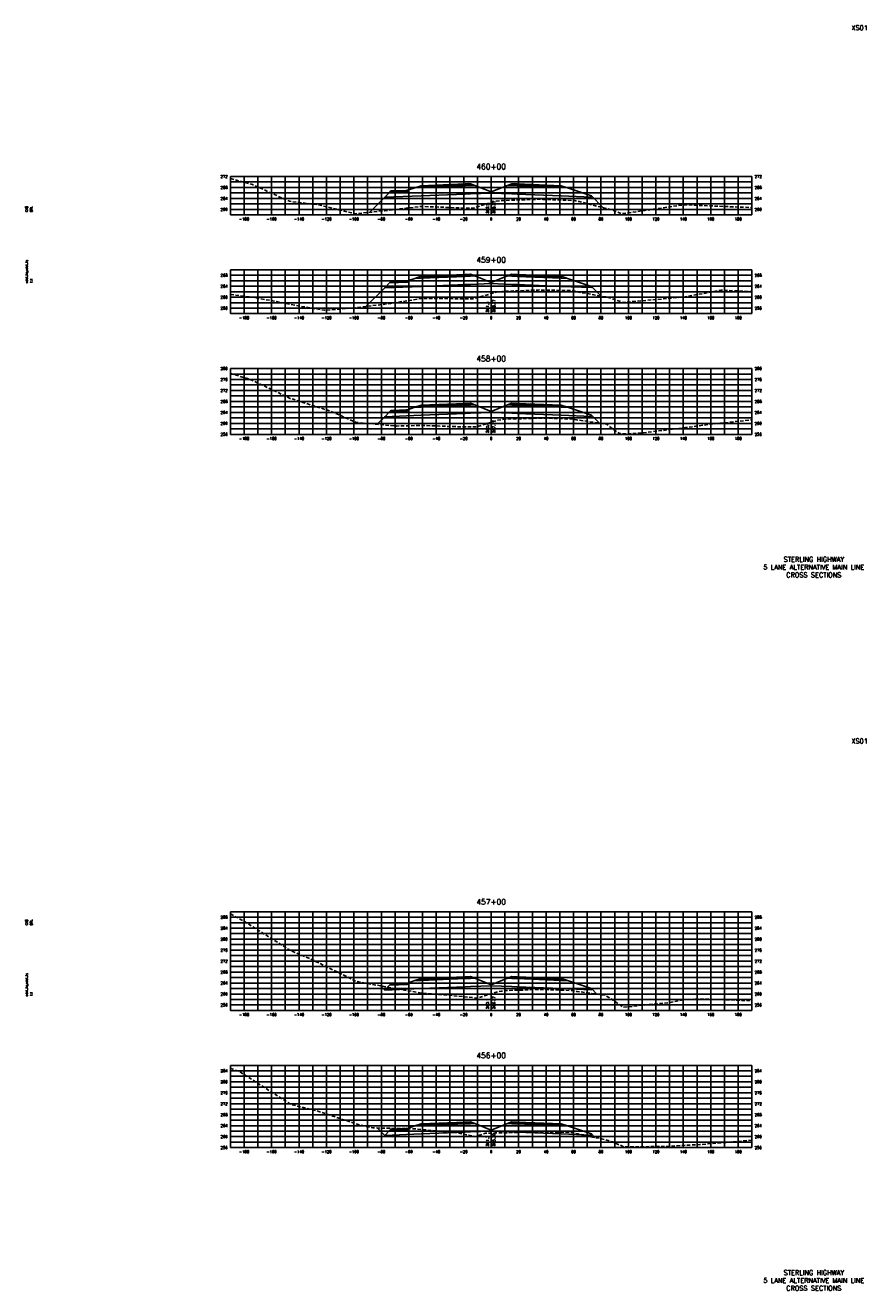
# Model space of a CAD drawing. Extents: x 37 to 10140, y -1968 to 9206.
# Tile 99 of 105: x 7337 to 7950, y 5736 to 6658. Entities that reach past the tile are written whole.
import ezdxf
from ezdxf.enums import TextEntityAlignment as Align

# ---------------------------------------------------------------- set-up
doc = ezdxf.new("R2010")
doc.units = 0
doc.header["$LTSCALE"] = 20
doc.header["$MEASUREMENT"] = 0
doc.linetypes.add('HIDDEN_050%', pattern=[0.1875, 0.125, -0.0625])
for name, color, linetype in [('S-AT-TXT175', 6, 'Continuous'), ('S-AT-TXT80', 1, 'Continuous'), ('XDATUM', 3, 'Continuous'), ('XEG', 1, 'HIDDEN_050%'), ('XFG', 2, 'Continuous'), ('XGRID', 251, 'Continuous'), ('XGRIDT', 2, 'Continuous'), ('XREF-BORDER', 7, 'Continuous')]:
    doc.layers.add(name, color=color, linetype=linetype)
doc.styles.add('L100', font='simplex.shx', dxfattribs={"height": 2})
doc.styles.add('L175', font='ROMANSM.shx', dxfattribs={"height": 3.5})
doc.styles.add('L80', font='ROMANSM.shx', dxfattribs={"height": 1.6})

# ---------------------------------------------------------------- blocks, each defined once
blk = doc.blocks.new('03025_00_att1')
at = {"layer": 'S-AT-TXT175', "style": 'L175'}
for tag, p in [('NUM', (32.402, 20.822)), ('LINE1', (30.64, 1.444)), ('LINE2', (30.64, 1.161)), ('LINE3', (30.64, 0.877))]:
    blk.add_attdef(tag, text='', height=0.175, dxfattribs=at).set_placement(p, align=Align.CENTER)
at = {"layer": 'S-AT-TXT80', "style": 'L80'}
for tag, p in [('DESIGNED', (2.094, 14.201)), ('CHECKED', (2.265, 14.201)), ('DRAFTED', (2.436, 14.201)), ('PCTB', (2.094, 11.605)), ('PSCALE', (2.265, 11.605)), ('PVIEW', (2.436, 11.605))]:
    blk.add_attdef(tag, p, '', height=0.08, rotation=90, dxfattribs=at)

msp = doc.modelspace()

# ---------------------------------------------------------------- linework, layer by layer
at = {"layer": 'XDATUM', "flags": 128}
for points in [[(7587.48, 6521.93), (7598.41, 6532.85), (7625, 6533.92), (7657, 6535.2), (7661, 6535.36), (7676, 6535.96), (7691, 6535.36), (7695, 6535.2), (7727, 6533.92), (7749, 6533.04), (7749, 6533.92), (7757.73, 6525.19)], [(7584.75, 6453.19), (7598.41, 6466.85), (7625, 6467.92), (7657, 6469.2), (7661, 6469.36), (7676, 6469.96), (7691, 6469.36), (7695, 6469.2), (7727, 6467.92), (7749, 6467.04), (7749, 6467.92), (7756.13, 6460.79)], [(7592.92, 6367.36), (7598.41, 6372.85), (7625, 6373.92), (7657, 6375.2), (7661, 6375.36), (7676, 6375.96), (7691, 6375.36), (7695, 6375.2), (7727, 6373.92), (7749, 6373.04), (7749, 6373.92), (7754.63, 6368.3)], [(7595.3, 5957.97), (7598.41, 5954.85), (7625, 5955.92), (7657, 5957.2), (7661, 5957.36), (7676, 5957.96), (7691, 5957.36), (7695, 5957.2), (7727, 5955.92), (7749, 5955.04), (7749, 5955.92), (7753.04, 5951.88)], [(7593, 5854.32), (7598.41, 5848.91), (7625, 5849.97), (7657, 5851.25), (7661, 5851.41), (7676, 5852.01), (7691, 5851.41), (7695, 5851.25), (7727, 5849.97), (7749, 5849.09), (7749, 5849.98), (7751.57, 5847.41)]]:
    msp.add_lwpolyline(points, dxfattribs=at)
at = {"layer": 'XEG', "flags": 128}
for points in [[(7486, 6546.59), (7502.1, 6542.08), (7528.95, 6529.97), (7550.25, 6527.3), (7576.95, 6520.84), (7598.4, 6523.05), (7624.96, 6526.21), (7655.67, 6525), (7662.46, 6524.82), (7675.95, 6528.96), (7676, 6528.98), (7677.22, 6529.35), (7679.03, 6529.92), (7679.53, 6529.97), (7683.01, 6530.44), (7686.32, 6530.51), (7710.58, 6531.4), (7713.87, 6531.34), (7736.48, 6530.55), (7736.97, 6530.41), (7740.04, 6529.67), (7758.03, 6525.12), (7763.47, 6523.99), (7765.24, 6523.26), (7765.84, 6523), (7770.91, 6520.79), (7789.32, 6523.43), (7816.97, 6527.44), (7839.14, 6526.44), (7864.98, 6525.37), (7866, 6525.24)], [(7486, 6462.01), (7506.41, 6459.3), (7529.25, 6454.79), (7554.55, 6450.44), (7577.25, 6452.23), (7602.7, 6455.48), (7625.26, 6459.07), (7658.53, 6458.85), (7662.99, 6458.82), (7664, 6459.13), (7676, 6462.58), (7679.87, 6463.69), (7683.95, 6464.2), (7684.18, 6464.22), (7710.13, 6465.23), (7711.43, 6465.26), (7734.51, 6464.78), (7735.85, 6464.75), (7739.57, 6463.8), (7739.72, 6463.76), (7761.42, 6459.83), (7761.66, 6459.79), (7772.29, 6456.17), (7772.29, 6456.16), (7772.33, 6456.17), (7817.27, 6460.23), (7843.45, 6465.12), (7865.28, 6464.18), (7866, 6464.23)], [(7486, 6404.46), (7500.42, 6400.04), (7529.55, 6386.26), (7558.86, 6376.92), (7577.56, 6368.74), (7607.01, 6366.09), (7625.56, 6366.5), (7651.88, 6365.58), (7665.18, 6365.39), (7669.29, 6366.64), (7676, 6368.85), (7680.73, 6370.4), (7684.13, 6370.84), (7685.32, 6371.07), (7704.51, 6371.63), (7711.41, 6371.86), (7717.85, 6371.74), (7735.5, 6371.24), (7738.3, 6370.64), (7739.37, 6370.42), (7755.7, 6368.15), (7760.2, 6367.39), (7768.26, 6361.29), (7770.69, 6360.23), (7785.24, 6360.9), (7817.58, 6364.9), (7835.43, 6367.34), (7865.58, 6370.52), (7866, 6370.58)], [(7486, 6010.41), (7496.74, 6004.59), (7529.86, 5983.62), (7544.6, 5977.52), (7577.86, 5961.14), (7592.46, 5958.47), (7625.86, 5952.51), (7639.2, 5951.62), (7665.79, 5949.03), (7671.97, 5950.93), (7676, 5952.14), (7681.2, 5953.7), (7683.7, 5954.12), (7686.06, 5954.49), (7698.82, 5954.92), (7711.05, 5955.4), (7723.47, 5954.94), (7735.43, 5954.56), (7737.21, 5954.22), (7738.54, 5953.93), (7749.42, 5952.33), (7759.06, 5951.13), (7765.91, 5946.9), (7767.68, 5945.59), (7772.04, 5942.36), (7804.92, 5945.59), (7817.88, 5948.04), (7831.76, 5948.29), (7865.88, 5947.12), (7866, 5947.11)], [(7486, 5897.91), (7493.06, 5895.16), (7530.16, 5871.42), (7548.77, 5866.91), (7578.99, 5856.87), (7589.83, 5854.39), (7619.96, 5853.74), (7642.56, 5851.55), (7648.6, 5851.44), (7664.38, 5848.08), (7671.87, 5850.49), (7672.36, 5850.49), (7676, 5850.57), (7677.18, 5850.6), (7678.78, 5850.66), (7679.01, 5850.68), (7686.63, 5850.81), (7696.42, 5851.09), (7711.17, 5851.66), (7719, 5851.49), (7734.68, 5851.1), (7736.06, 5850.82), (7739.33, 5850), (7744.92, 5848.65), (7756.47, 5846.49), (7764.69, 5844.15), (7768.58, 5842.39), (7772.67, 5840.54), (7804.1, 5840.84), (7818.18, 5841.75), (7828.08, 5842.26), (7866, 5845.4)]]:
    msp.add_lwpolyline(points, dxfattribs=at)
at = {"layer": 'XFG', "flags": 128}
for points in [[(7676, 6536.7), (7664.05, 6541.48), (7661, 6541.36), (7657, 6541.2), (7625, 6539.92), (7620.43, 6539.73), (7615, 6537.92), (7615, 6536.92), (7601.96, 6536.4), (7598.41, 6532.85), (7625, 6533.92), (7657, 6535.2), (7661, 6535.36), (7676, 6535.96), (7676, 6536.7)], [(7661, 6541.7), (7657, 6541.54), (7625, 6540.26), (7625, 6541.26), (7620.43, 6539.73), (7625, 6539.92), (7657, 6541.2), (7661, 6541.36), (7664.05, 6541.48), (7661, 6542.7), (7661, 6541.7)], [(7661, 6542.7), (7657, 6542.54), (7625, 6541.26), (7625, 6540.92), (7657, 6542.2), (7661, 6542.36), (7661, 6542.7)], [(7661, 6542.36), (7657, 6542.2), (7625, 6540.92), (7625, 6540.26), (7657, 6541.54), (7661, 6541.7), (7661, 6542.36)], [(7676, 6536.7), (7687.96, 6541.48), (7691, 6541.36), (7695, 6541.2), (7727, 6539.92), (7731.57, 6539.73), (7749, 6533.92), (7749, 6533.04), (7727, 6533.92), (7695, 6535.2), (7691, 6535.36), (7676, 6535.96)], [(7691, 6542.7), (7687.96, 6541.48), (7691, 6541.36), (7695, 6541.2), (7727, 6539.92), (7731.57, 6539.73), (7727, 6541.26), (7727, 6540.26), (7695, 6541.54), (7691, 6541.7), (7691, 6542.7)], [(7691, 6542.7), (7691, 6542.36), (7695, 6542.2), (7727, 6540.92), (7727, 6541.26), (7695, 6542.54), (7691, 6542.7)], [(7691, 6542.36), (7691, 6541.7), (7695, 6541.54), (7727, 6540.26), (7727, 6540.92), (7695, 6542.2), (7691, 6542.36)], [(7598.41, 6532.85), (7598.41, 6532.85), (7587.48, 6521.93)], [(7615, 6537.92), (7614, 6537.88), (7614, 6537.54), (7604, 6537.14), (7604, 6537.48), (7603, 6537.44), (7601.96, 6536.4), (7615, 6536.92), (7615, 6537.92)], [(7614, 6537.88), (7604, 6537.48), (7604, 6537.14), (7614, 6537.54), (7614, 6537.88)], [(7749, 6533.92), (7749, 6533.92), (7757.73, 6525.19)], [(7661, 6475.7), (7657, 6475.54), (7625, 6474.26), (7625, 6475.26), (7620.43, 6473.73), (7625, 6473.92), (7657, 6475.2), (7661, 6475.36), (7664.05, 6475.48), (7661, 6476.7), (7661, 6475.7)], [(7661, 6476.7), (7657, 6476.54), (7625, 6475.26), (7625, 6474.92), (7657, 6476.2), (7661, 6476.36), (7661, 6476.7)], [(7661, 6476.36), (7657, 6476.2), (7625, 6474.92), (7625, 6474.26), (7657, 6475.54), (7661, 6475.7), (7661, 6476.36)], [(7691, 6476.7), (7687.96, 6475.48), (7691, 6475.36), (7695, 6475.2), (7727, 6473.92), (7731.57, 6473.73), (7727, 6475.26), (7727, 6474.26), (7695, 6475.54), (7691, 6475.7), (7691, 6476.7)], [(7691, 6476.7), (7691, 6476.36), (7695, 6476.2), (7727, 6474.92), (7727, 6475.26), (7695, 6476.54), (7691, 6476.7)], [(7691, 6476.36), (7691, 6475.7), (7695, 6475.54), (7727, 6474.26), (7727, 6474.92), (7695, 6476.2), (7691, 6476.36)], [(7598.41, 6466.85), (7598.41, 6466.85), (7584.75, 6453.19)], [(7676, 6470.7), (7664.05, 6475.48), (7661, 6475.36), (7657, 6475.2), (7625, 6473.92), (7620.43, 6473.73), (7615, 6471.92), (7615, 6470.92), (7601.96, 6470.4), (7598.41, 6466.85), (7625, 6467.92), (7657, 6469.2), (7661, 6469.36), (7676, 6469.96), (7676, 6470.7)], [(7615, 6471.92), (7614, 6471.88), (7614, 6471.54), (7604, 6471.14), (7604, 6471.48), (7603, 6471.44), (7601.96, 6470.4), (7615, 6470.92), (7615, 6471.92)], [(7614, 6471.88), (7604, 6471.48), (7604, 6471.14), (7614, 6471.54), (7614, 6471.88)], [(7676, 6470.7), (7687.96, 6475.48), (7691, 6475.36), (7695, 6475.2), (7727, 6473.92), (7731.57, 6473.73), (7749, 6467.92), (7749, 6467.04), (7727, 6467.92), (7695, 6469.2), (7691, 6469.36), (7676, 6469.96)], [(7749, 6467.92), (7749, 6467.92), (7756.13, 6460.79)], [(7676, 6376.7), (7664.05, 6381.48), (7661, 6381.36), (7657, 6381.2), (7625, 6379.92), (7620.43, 6379.73), (7615, 6377.92), (7615, 6376.92), (7601.96, 6376.4), (7598.41, 6372.85), (7625, 6373.92), (7657, 6375.2), (7661, 6375.36), (7676, 6375.96), (7676, 6376.7)], [(7615, 6377.92), (7614, 6377.88), (7614, 6377.54), (7604, 6377.14), (7604, 6377.48), (7603, 6377.44), (7601.96, 6376.4), (7615, 6376.92), (7615, 6377.92)], [(7614, 6377.88), (7604, 6377.48), (7604, 6377.14), (7614, 6377.54), (7614, 6377.88)], [(7661, 6381.7), (7657, 6381.54), (7625, 6380.26), (7625, 6381.26), (7620.43, 6379.73), (7625, 6379.92), (7657, 6381.2), (7661, 6381.36), (7664.05, 6381.48), (7661, 6382.7), (7661, 6381.7)], [(7661, 6382.7), (7657, 6382.54), (7625, 6381.26), (7625, 6380.92), (7657, 6382.2), (7661, 6382.36), (7661, 6382.7)], [(7661, 6382.36), (7657, 6382.2), (7625, 6380.92), (7625, 6380.26), (7657, 6381.54), (7661, 6381.7), (7661, 6382.36)], [(7676, 6376.7), (7687.96, 6381.48), (7691, 6381.36), (7695, 6381.2), (7727, 6379.92), (7731.57, 6379.73), (7749, 6373.92), (7749, 6373.04), (7727, 6373.92), (7695, 6375.2), (7691, 6375.36), (7676, 6375.96)], [(7691, 6382.7), (7687.96, 6381.48), (7691, 6381.36), (7695, 6381.2), (7727, 6379.92), (7731.57, 6379.73), (7727, 6381.26), (7727, 6380.26), (7695, 6381.54), (7691, 6381.7), (7691, 6382.7)], [(7691, 6382.7), (7691, 6382.36), (7695, 6382.2), (7727, 6380.92), (7727, 6381.26), (7695, 6382.54), (7691, 6382.7)], [(7691, 6382.36), (7691, 6381.7), (7695, 6381.54), (7727, 6380.26), (7727, 6380.92), (7695, 6382.2), (7691, 6382.36)], [(7598.41, 6372.85), (7598.41, 6372.85), (7592.92, 6367.36)], [(7749, 6373.92), (7749, 6373.92), (7754.63, 6368.3)], [(7676, 5958.7), (7664.05, 5963.48), (7661, 5963.36), (7657, 5963.2), (7625, 5961.92), (7620.43, 5961.73), (7615, 5959.92), (7615, 5958.92), (7601.96, 5958.4), (7598.41, 5954.85), (7625, 5955.92), (7657, 5957.2), (7661, 5957.36), (7676, 5957.96), (7676, 5958.7)], [(7615, 5959.92), (7614, 5959.88), (7614, 5959.54), (7604, 5959.14), (7604, 5959.48), (7603, 5959.44), (7601.96, 5958.4), (7615, 5958.92), (7615, 5959.92)], [(7614, 5959.88), (7604, 5959.48), (7604, 5959.14), (7614, 5959.54), (7614, 5959.88)], [(7661, 5963.7), (7657, 5963.54), (7625, 5962.26), (7625, 5963.26), (7620.43, 5961.73), (7625, 5961.92), (7657, 5963.2), (7661, 5963.36), (7664.05, 5963.48), (7661, 5964.7), (7661, 5963.7)], [(7661, 5964.7), (7657, 5964.54), (7625, 5963.26), (7625, 5962.92), (7657, 5964.2), (7661, 5964.36), (7661, 5964.7)], [(7661, 5964.36), (7657, 5964.2), (7625, 5962.92), (7625, 5962.26), (7657, 5963.54), (7661, 5963.7), (7661, 5964.36)], [(7676, 5958.7), (7687.96, 5963.48), (7691, 5963.36), (7695, 5963.2), (7727, 5961.92), (7731.57, 5961.73), (7749, 5955.92), (7749, 5955.04), (7727, 5955.92), (7695, 5957.2), (7691, 5957.36), (7676, 5957.96)], [(7691, 5964.7), (7687.96, 5963.48), (7691, 5963.36), (7695, 5963.2), (7727, 5961.92), (7731.57, 5961.73), (7727, 5963.26), (7727, 5962.26), (7695, 5963.54), (7691, 5963.7), (7691, 5964.7)], [(7691, 5964.7), (7691, 5964.36), (7695, 5964.2), (7727, 5962.92), (7727, 5963.26), (7695, 5964.54), (7691, 5964.7)], [(7691, 5964.36), (7691, 5963.7), (7695, 5963.54), (7727, 5962.26), (7727, 5962.92), (7695, 5964.2), (7691, 5964.36)], [(7598.41, 5954.85), (7598.41, 5954.85), (7595.3, 5957.97)], [(7749, 5955.92), (7749, 5955.92), (7753.04, 5951.88)], [(7661, 5857.75), (7657, 5857.59), (7625, 5856.31), (7625, 5857.31), (7620.43, 5855.79), (7625, 5855.97), (7657, 5857.25), (7661, 5857.41), (7664.05, 5857.53), (7661, 5858.75), (7661, 5857.75)], [(7661, 5858.75), (7657, 5858.59), (7625, 5857.31), (7625, 5856.97), (7657, 5858.25), (7661, 5858.41), (7661, 5858.75)], [(7661, 5858.41), (7657, 5858.25), (7625, 5856.97), (7625, 5856.31), (7657, 5857.59), (7661, 5857.75), (7661, 5858.41)], [(7691, 5858.75), (7687.96, 5857.53), (7691, 5857.41), (7695, 5857.25), (7727, 5855.97), (7731.57, 5855.79), (7727, 5857.31), (7727, 5856.31), (7695, 5857.59), (7691, 5857.75), (7691, 5858.75)], [(7691, 5858.75), (7691, 5858.41), (7695, 5858.25), (7727, 5856.97), (7727, 5857.31), (7695, 5858.59), (7691, 5858.75)], [(7691, 5858.41), (7691, 5857.75), (7695, 5857.59), (7727, 5856.31), (7727, 5856.97), (7695, 5858.25), (7691, 5858.41)], [(7598.41, 5848.91), (7598.41, 5848.91), (7593, 5854.32)], [(7676, 5852.75), (7664.05, 5857.53), (7661, 5857.41), (7657, 5857.25), (7625, 5855.97), (7620.43, 5855.79), (7615, 5853.98), (7615, 5852.98), (7601.96, 5852.46), (7598.41, 5848.91), (7625, 5849.97), (7657, 5851.25), (7661, 5851.41), (7676, 5852.01), (7676, 5852.75)], [(7615, 5853.98), (7614, 5853.94), (7614, 5853.6), (7604, 5853.2), (7604, 5853.54), (7603, 5853.5), (7601.96, 5852.46), (7615, 5852.98), (7615, 5853.98)], [(7614, 5853.94), (7604, 5853.54), (7604, 5853.2), (7614, 5853.6), (7614, 5853.94)], [(7676, 5852.75), (7687.96, 5857.53), (7691, 5857.41), (7695, 5857.25), (7727, 5855.97), (7731.57, 5855.79), (7749, 5849.98), (7749, 5849.09), (7727, 5849.97), (7695, 5851.25), (7691, 5851.41), (7676, 5852.01)], [(7749, 5849.98), (7749, 5849.98), (7751.57, 5847.41)]]:
    msp.add_lwpolyline(points, dxfattribs=at)
at = {"layer": 'XGRID'}
for p, q in [((7486, 6520), (7486, 6548)), ((7486, 6548), (7866, 6548)), ((7486, 6544), (7866, 6544)), ((7496, 6520), (7496, 6548)), ((7506, 6520), (7506, 6548)), ((7516, 6520), (7516, 6548)), ((7526, 6520), (7526, 6548)), ((7536, 6520), (7536, 6548)), ((7546, 6520), (7546, 6548)), ((7556, 6520), (7556, 6548)), ((7566, 6520), (7566, 6548)), ((7576, 6520), (7576, 6548)), ((7586, 6520), (7586, 6548)), ((7596, 6520), (7596, 6548)), ((7606, 6520), (7606, 6548)), ((7616, 6520), (7616, 6548)), ((7626, 6520), (7626, 6548)), ((7636, 6520), (7636, 6548)), ((7646, 6520), (7646, 6548)), ((7656, 6520), (7656, 6548)), ((7666, 6520), (7666, 6548)), ((7676, 6520), (7676, 6548)), ((7686, 6520), (7686, 6548)), ((7696, 6520), (7696, 6548)), ((7706, 6520), (7706, 6548)), ((7716, 6520), (7716, 6548)), ((7726, 6520), (7726, 6548)), ((7736, 6520), (7736, 6548)), ((7746, 6520), (7746, 6548)), ((7756, 6520), (7756, 6548)), ((7766, 6520), (7766, 6548)), ((7776, 6520), (7776, 6548)), ((7786, 6520), (7786, 6548)), ((7796, 6520), (7796, 6548)), ((7806, 6520), (7806, 6548)), ((7816, 6520), (7816, 6548)), ((7826, 6520), (7826, 6548)), ((7836, 6520), (7836, 6548)), ((7846, 6520), (7846, 6548)), ((7856, 6520), (7856, 6548)), ((7866, 6520), (7866, 6548)), ((7486, 6540), (7866, 6540)), ((7486, 6536), (7866, 6536)), ((7486, 6532), (7866, 6532)), ((7486, 6528), (7866, 6528)), ((7486, 6524), (7866, 6524)), ((7486, 6520), (7866, 6520)), ((7486, 6448), (7486, 6480)), ((7486, 6480), (7866, 6480)), ((7496, 6448), (7496, 6480)), ((7506, 6448), (7506, 6480)), ((7516, 6448), (7516, 6480)), ((7526, 6448), (7526, 6480)), ((7536, 6448), (7536, 6480)), ((7546, 6448), (7546, 6480)), ((7556, 6448), (7556, 6480)), ((7566, 6448), (7566, 6480)), ((7576, 6448), (7576, 6480)), ((7586, 6448), (7586, 6480)), ((7596, 6448), (7596, 6480)), ((7606, 6448), (7606, 6480)), ((7616, 6448), (7616, 6480)), ((7626, 6448), (7626, 6480)), ((7636, 6448), (7636, 6480)), ((7646, 6448), (7646, 6480)), ((7656, 6448), (7656, 6480)), ((7666, 6448), (7666, 6480)), ((7676, 6448), (7676, 6480)), ((7686, 6448), (7686, 6480)), ((7696, 6448), (7696, 6480)), ((7706, 6448), (7706, 6480)), ((7716, 6448), (7716, 6480)), ((7726, 6448), (7726, 6480)), ((7736, 6448), (7736, 6480)), ((7746, 6448), (7746, 6480)), ((7756, 6448), (7756, 6480)), ((7766, 6448), (7766, 6480)), ((7776, 6448), (7776, 6480)), ((7786, 6448), (7786, 6480)), ((7796, 6448), (7796, 6480)), ((7806, 6448), (7806, 6480)), ((7816, 6448), (7816, 6480)), ((7826, 6448), (7826, 6480)), ((7836, 6448), (7836, 6480)), ((7846, 6448), (7846, 6480)), ((7856, 6448), (7856, 6480)), ((7866, 6448), (7866, 6480)), ((7486, 6476), (7866, 6476)), ((7486, 6472), (7866, 6472)), ((7486, 6468), (7866, 6468)), ((7486, 6464), (7866, 6464)), ((7486, 6460), (7866, 6460)), ((7486, 6456), (7866, 6456)), ((7486, 6452), (7866, 6452)), ((7486, 6448), (7866, 6448)), ((7486, 6360), (7486, 6408)), ((7486, 6408), (7866, 6408)), ((7486, 6404), (7866, 6404)), ((7496, 6360), (7496, 6408)), ((7506, 6360), (7506, 6408)), ((7516, 6360), (7516, 6408)), ((7526, 6360), (7526, 6408)), ((7536, 6360), (7536, 6408)), ((7546, 6360), (7546, 6408)), ((7556, 6360), (7556, 6408)), ((7566, 6360), (7566, 6408)), ((7576, 6360), (7576, 6408)), ((7586, 6360), (7586, 6408)), ((7596, 6360), (7596, 6408)), ((7606, 6360), (7606, 6408)), ((7616, 6360), (7616, 6408)), ((7626, 6360), (7626, 6408)), ((7636, 6360), (7636, 6408)), ((7646, 6360), (7646, 6408)), ((7656, 6360), (7656, 6408)), ((7666, 6360), (7666, 6408)), ((7676, 6360), (7676, 6408)), ((7686, 6360), (7686, 6408)), ((7696, 6360), (7696, 6408)), ((7706, 6360), (7706, 6408)), ((7716, 6360), (7716, 6408)), ((7726, 6360), (7726, 6408)), ((7736, 6360), (7736, 6408)), ((7746, 6360), (7746, 6408)), ((7756, 6360), (7756, 6408)), ((7766, 6360), (7766, 6408)), ((7776, 6360), (7776, 6408)), ((7786, 6360), (7786, 6408)), ((7796, 6360), (7796, 6408)), ((7806, 6360), (7806, 6408)), ((7816, 6360), (7816, 6408)), ((7826, 6360), (7826, 6408)), ((7836, 6360), (7836, 6408)), ((7846, 6360), (7846, 6408)), ((7856, 6360), (7856, 6408)), ((7866, 6360), (7866, 6408)), ((7486, 6400), (7866, 6400)), ((7486, 6396), (7866, 6396)), ((7486, 6392), (7866, 6392)), ((7486, 6388), (7866, 6388)), ((7486, 6384), (7866, 6384)), ((7486, 6380), (7866, 6380)), ((7486, 6376), (7866, 6376)), ((7486, 6372), (7866, 6372)), ((7486, 6368), (7866, 6368)), ((7486, 6364), (7866, 6364)), ((7486, 6360), (7866, 6360)), ((7486, 5940), (7486, 6012)), ((7486, 6012), (7866, 6012)), ((7486, 6008), (7866, 6008)), ((7496, 5940), (7496, 6012)), ((7506, 5940), (7506, 6012)), ((7516, 5940), (7516, 6012)), ((7526, 5940), (7526, 6012)), ((7536, 5940), (7536, 6012)), ((7546, 5940), (7546, 6012)), ((7556, 5940), (7556, 6012)), ((7566, 5940), (7566, 6012)), ((7576, 5940), (7576, 6012)), ((7586, 5940), (7586, 6012)), ((7596, 5940), (7596, 6012)), ((7606, 5940), (7606, 6012)), ((7616, 5940), (7616, 6012)), ((7626, 5940), (7626, 6012)), ((7636, 5940), (7636, 6012)), ((7646, 5940), (7646, 6012)), ((7656, 5940), (7656, 6012)), ((7666, 5940), (7666, 6012)), ((7676, 5940), (7676, 6012)), ((7686, 5940), (7686, 6012)), ((7696, 5940), (7696, 6012)), ((7706, 5940), (7706, 6012)), ((7716, 5940), (7716, 6012)), ((7726, 5940), (7726, 6012)), ((7736, 5940), (7736, 6012)), ((7746, 5940), (7746, 6012)), ((7756, 5940), (7756, 6012)), ((7766, 5940), (7766, 6012)), ((7776, 5940), (7776, 6012)), ((7786, 5940), (7786, 6012)), ((7796, 5940), (7796, 6012)), ((7806, 5940), (7806, 6012)), ((7816, 5940), (7816, 6012)), ((7826, 5940), (7826, 6012)), ((7836, 5940), (7836, 6012)), ((7846, 5940), (7846, 6012)), ((7856, 5940), (7856, 6012)), ((7866, 5940), (7866, 6012)), ((7486, 6004), (7866, 6004)), ((7486, 6000), (7866, 6000)), ((7486, 5996), (7866, 5996)), ((7486, 5992), (7866, 5992)), ((7486, 5988), (7866, 5988)), ((7486, 5984), (7866, 5984)), ((7486, 5980), (7866, 5980)), ((7486, 5976), (7866, 5976)), ((7486, 5972), (7866, 5972)), ((7486, 5968), (7866, 5968)), ((7486, 5964), (7866, 5964)), ((7486, 5960), (7866, 5960)), ((7486, 5956), (7866, 5956)), ((7486, 5952), (7866, 5952)), ((7486, 5948), (7866, 5948)), ((7486, 5944), (7866, 5944)), ((7486, 5940), (7866, 5940)), ((7486, 5840), (7486, 5900)), ((7486, 5900), (7866, 5900)), ((7486, 5896), (7866, 5896)), ((7496, 5840), (7496, 5900)), ((7506, 5840), (7506, 5900)), ((7516, 5840), (7516, 5900)), ((7526, 5840), (7526, 5900)), ((7536, 5840), (7536, 5900)), ((7546, 5840), (7546, 5900)), ((7556, 5840), (7556, 5900)), ((7566, 5840), (7566, 5900)), ((7576, 5840), (7576, 5900)), ((7586, 5840), (7586, 5900)), ((7596, 5840), (7596, 5900)), ((7606, 5840), (7606, 5900)), ((7616, 5840), (7616, 5900)), ((7626, 5840), (7626, 5900)), ((7636, 5840), (7636, 5900)), ((7646, 5840), (7646, 5900)), ((7656, 5840), (7656, 5900)), ((7666, 5840), (7666, 5900)), ((7676, 5840), (7676, 5900)), ((7686, 5840), (7686, 5900)), ((7696, 5840), (7696, 5900)), ((7706, 5840), (7706, 5900)), ((7716, 5840), (7716, 5900)), ((7726, 5840), (7726, 5900)), ((7736, 5840), (7736, 5900)), ((7746, 5840), (7746, 5900)), ((7756, 5840), (7756, 5900)), ((7766, 5840), (7766, 5900)), ((7776, 5840), (7776, 5900)), ((7786, 5840), (7786, 5900)), ((7796, 5840), (7796, 5900)), ((7806, 5840), (7806, 5900)), ((7816, 5840), (7816, 5900)), ((7826, 5840), (7826, 5900)), ((7836, 5840), (7836, 5900)), ((7846, 5840), (7846, 5900)), ((7856, 5840), (7856, 5900)), ((7866, 5840), (7866, 5900)), ((7486, 5892), (7866, 5892)), ((7486, 5888), (7866, 5888)), ((7486, 5884), (7866, 5884)), ((7486, 5880), (7866, 5880)), ((7486, 5876), (7866, 5876)), ((7486, 5872), (7866, 5872)), ((7486, 5868), (7866, 5868)), ((7486, 5864), (7866, 5864)), ((7486, 5860), (7866, 5860)), ((7486, 5856), (7866, 5856)), ((7486, 5852), (7866, 5852)), ((7486, 5848), (7866, 5848)), ((7486, 5844), (7866, 5844)), ((7486, 5840), (7866, 5840))]:
    msp.add_line(p, q, dxfattribs=at)

# ---------------------------------------------------------------- block references
at = {"layer": 'XREF-BORDER'}
ref = msp.add_blockref('03025_00_att1', (7296.45, 6238.23), dxfattribs=dict(at, xscale=20, yscale=20, zscale=20))
ref.add_attrib('LINE1', 'STERLING HIGHWAY', dxfattribs={"layer": 'S-AT-TXT175', "height": 3.5, "style": 'L175'}).set_placement((7911.07, 6267.1), align=Align.CENTER)
ref.add_attrib('LINE2', '5 LANE ALTERNATIVE MAIN LINE', dxfattribs={"layer": 'S-AT-TXT175', "height": 3.5, "style": 'L175'}).set_placement((7911.07, 6261.44), align=Align.CENTER)
ref.add_attrib('LINE3', 'CROSS SECTIONS', dxfattribs={"layer": 'S-AT-TXT175', "height": 3.5, "style": 'L175'}).set_placement((7911.07, 6255.77), align=Align.CENTER)
ref.add_attrib('NUM', 'XS01', dxfattribs={"layer": 'S-AT-TXT175', "height": 3.5, "style": 'L175'}).set_placement((7944.49, 6654.66), align=Align.CENTER)
ref.add_attrib('DESIGNED', 'CAB', (7338.33, 6522.25), dxfattribs={"layer": 'S-AT-TXT80', "height": 1.6, "rotation": 90, "style": 'L80'})
ref.add_attrib('CHECKED', 'DRL', (7341.74, 6522.25), dxfattribs={"layer": 'S-AT-TXT80', "height": 1.6, "rotation": 90, "style": 'L80'})
ref.add_attrib('PCTB', 'adot_hs,adot_fs', (7338.33, 6470.32), dxfattribs={"layer": 'S-AT-TXT80', "height": 1.6, "rotation": 90, "style": 'L80'})
ref.add_attrib('PSCALE', '1:1', (7341.74, 6470.32), dxfattribs={"layer": 'S-AT-TXT80', "height": 1.6, "rotation": 90, "style": 'L80'})
ref = msp.add_blockref('03025_00_att1', (7296.45, 5718.23), dxfattribs=dict(at, xscale=20, yscale=20, zscale=20))
ref.add_attrib('LINE1', 'STERLING HIGHWAY', dxfattribs={"layer": 'S-AT-TXT175', "height": 3.5, "style": 'L175'}).set_placement((7911.07, 5747.1), align=Align.CENTER)
ref.add_attrib('LINE2', '5 LANE ALTERNATIVE MAIN LINE', dxfattribs={"layer": 'S-AT-TXT175', "height": 3.5, "style": 'L175'}).set_placement((7911.07, 5741.44), align=Align.CENTER)
ref.add_attrib('LINE3', 'CROSS SECTIONS', dxfattribs={"layer": 'S-AT-TXT175', "height": 3.5, "style": 'L175'}).set_placement((7911.07, 5735.77), align=Align.CENTER)
ref.add_attrib('NUM', 'XS01', dxfattribs={"layer": 'S-AT-TXT175', "height": 3.5, "style": 'L175'}).set_placement((7944.49, 6134.66), align=Align.CENTER)
ref.add_attrib('DESIGNED', 'CAB', (7338.33, 6002.25), dxfattribs={"layer": 'S-AT-TXT80', "height": 1.6, "rotation": 90, "style": 'L80'})
ref.add_attrib('CHECKED', 'DRL', (7341.74, 6002.25), dxfattribs={"layer": 'S-AT-TXT80', "height": 1.6, "rotation": 90, "style": 'L80'})
ref.add_attrib('PCTB', 'adot_hs,adot_fs', (7338.33, 5950.32), dxfattribs={"layer": 'S-AT-TXT80', "height": 1.6, "rotation": 90, "style": 'L80'})
ref.add_attrib('PSCALE', '1:1', (7341.74, 5950.32), dxfattribs={"layer": 'S-AT-TXT80', "height": 1.6, "rotation": 90, "style": 'L80'})

# ---------------------------------------------------------------- texts
at = {"layer": 'XGRIDT', "style": 'L100'}
for s, p in [('460+00', (7676, 6552)), ('459+00', (7676, 6484)), ('458+00', (7676, 6412)), ('457+00', (7676, 6016)), ('456+00', (7676, 5904))]:
    msp.add_text(s, height=4, dxfattribs=at).set_placement(p, align=Align.BOTTOM_CENTER)
for s, p in [('272', (7484, 6548)), ('268', (7484, 6540)), ('264', (7484, 6532)), ('260', (7484, 6524)), ('268', (7484, 6476)), ('264', (7484, 6468)), ('260', (7484, 6460)), ('256', (7484, 6452)), ('280', (7484, 6408)), ('276', (7484, 6400)), ('272', (7484, 6392)), ('268', (7484, 6384)), ('264', (7484, 6376)), ('260', (7484, 6368)), ('256', (7484, 6360)), ('288', (7484, 6008)), ('284', (7484, 6000)), ('280', (7484, 5992)), ('276', (7484, 5984)), ('272', (7484, 5976)), ('268', (7484, 5968)), ('264', (7484, 5960)), ('260', (7484, 5952)), ('256', (7484, 5944)), ('284', (7484, 5896)), ('280', (7484, 5888)), ('276', (7484, 5880)), ('272', (7484, 5872)), ('268', (7484, 5864)), ('264', (7484, 5856)), ('260', (7484, 5848)), ('256', (7484, 5840))]:
    msp.add_text(s, height=2, dxfattribs=at).set_placement(p, align=Align.MIDDLE_RIGHT)
for s, p in [('272', (7868, 6548)), ('268', (7868, 6540)), ('264', (7868, 6532)), ('260', (7868, 6524)), ('268', (7868, 6476)), ('264', (7868, 6468)), ('260', (7868, 6460)), ('256', (7868, 6452)), ('280', (7868, 6408)), ('276', (7868, 6400)), ('272', (7868, 6392)), ('268', (7868, 6384)), ('264', (7868, 6376)), ('260', (7868, 6368)), ('256', (7868, 6360)), ('288', (7868, 6008)), ('284', (7868, 6000)), ('280', (7868, 5992)), ('276', (7868, 5984)), ('272', (7868, 5976)), ('268', (7868, 5968)), ('264', (7868, 5960)), ('260', (7868, 5952)), ('256', (7868, 5944)), ('284', (7868, 5896)), ('280', (7868, 5888)), ('276', (7868, 5880)), ('272', (7868, 5872)), ('268', (7868, 5864)), ('264', (7868, 5856)), ('260', (7868, 5848)), ('256', (7868, 5840))]:
    msp.add_text(s, height=2, dxfattribs=at).set_placement(p, align=Align.MIDDLE_LEFT)
for s, p in [('262.5', (7675, 6521)), ('261.3', (7675, 6449)), ('260.4', (7675, 6361)), ('260.1', (7675, 5941)), ('261.3', (7675, 5841))]:
    msp.add_text(s, height=2, rotation=90, dxfattribs=at).set_placement(p, align=Align.BOTTOM_LEFT)
for s, p in [('269.27', (7677, 6521)), ('268.27', (7677, 6449)), ('267.27', (7677, 6361)), ('266.27', (7677, 5941)), ('265.30', (7677, 5841))]:
    msp.add_text(s, height=2, rotation=90, dxfattribs=at).set_placement(p, align=Align.TOP_LEFT)
for s, p in [('-180', (7496, 6518)), ('-160', (7516, 6518)), ('-140', (7536, 6518)), ('-120', (7556, 6518)), ('-100', (7576, 6518)), ('-80', (7596, 6518)), ('-60', (7616, 6518)), ('-40', (7636, 6518)), ('-20', (7656, 6518)), ('0', (7676, 6518)), ('20', (7696, 6518)), ('40', (7716, 6518)), ('60', (7736, 6518)), ('80', (7756, 6518)), ('100', (7776, 6518)), ('120', (7796, 6518)), ('140', (7816, 6518)), ('160', (7836, 6518)), ('180', (7856, 6518)), ('-180', (7496, 6446)), ('-160', (7516, 6446)), ('-140', (7536, 6446)), ('-120', (7556, 6446)), ('-100', (7576, 6446)), ('-80', (7596, 6446)), ('-60', (7616, 6446)), ('-40', (7636, 6446)), ('-20', (7656, 6446)), ('0', (7676, 6446)), ('20', (7696, 6446)), ('40', (7716, 6446)), ('60', (7736, 6446)), ('80', (7756, 6446)), ('100', (7776, 6446)), ('120', (7796, 6446)), ('140', (7816, 6446)), ('160', (7836, 6446)), ('180', (7856, 6446)), ('-180', (7496, 6358)), ('-160', (7516, 6358)), ('-140', (7536, 6358)), ('-120', (7556, 6358)), ('-100', (7576, 6358)), ('-80', (7596, 6358)), ('-60', (7616, 6358)), ('-40', (7636, 6358)), ('-20', (7656, 6358)), ('0', (7676, 6358)), ('20', (7696, 6358)), ('40', (7716, 6358)), ('60', (7736, 6358)), ('80', (7756, 6358)), ('100', (7776, 6358)), ('120', (7796, 6358)), ('140', (7816, 6358)), ('160', (7836, 6358)), ('180', (7856, 6358)), ('-180', (7496, 5938)), ('-160', (7516, 5938)), ('-140', (7536, 5938)), ('-120', (7556, 5938)), ('-100', (7576, 5938)), ('-80', (7596, 5938)), ('-60', (7616, 5938)), ('-40', (7636, 5938)), ('-20', (7656, 5938)), ('0', (7676, 5938)), ('20', (7696, 5938)), ('40', (7716, 5938)), ('60', (7736, 5938)), ('80', (7756, 5938)), ('100', (7776, 5938)), ('120', (7796, 5938)), ('140', (7816, 5938)), ('160', (7836, 5938)), ('180', (7856, 5938)), ('-180', (7496, 5838)), ('-160', (7516, 5838)), ('-140', (7536, 5838)), ('-120', (7556, 5838)), ('-100', (7576, 5838)), ('-80', (7596, 5838)), ('-60', (7616, 5838)), ('-40', (7636, 5838)), ('-20', (7656, 5838)), ('0', (7676, 5838)), ('20', (7696, 5838)), ('40', (7716, 5838)), ('60', (7736, 5838)), ('80', (7756, 5838)), ('100', (7776, 5838)), ('120', (7796, 5838)), ('140', (7816, 5838)), ('160', (7836, 5838)), ('180', (7856, 5838))]:
    msp.add_text(s, height=2, dxfattribs=at).set_placement(p, align=Align.TOP_CENTER)

doc.saveas('drawing.dxf')
